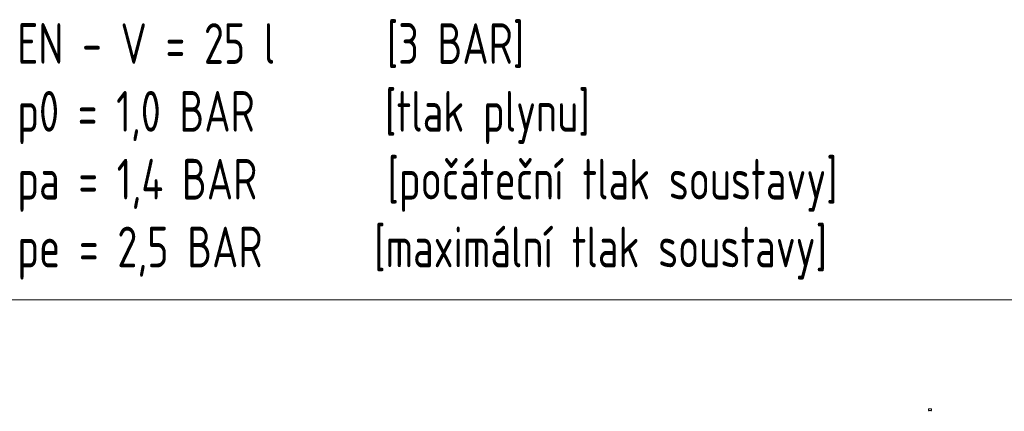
# Model space of a CAD drawing. Header units: millimetres. Extents: x 1279 to 58476, y -6899 to 74987.
# Tile 154 of 157: x 31823 to 34848, y 1230 to 2433. Entities that reach past the tile are written whole.
import ezdxf

# ---------------------------------------------------------------- set-up
doc = ezdxf.new("R2010")
doc.units = ezdxf.units.MM
doc.linetypes.add('phl_thick', pattern=[0])
doc.layers.add('UT_POPIS - OBECNĚ', color=7, linetype='Continuous', lineweight=5)
doc.layers.add('VZT_50 POPIS - OBECNE', color=7, linetype='Continuous', lineweight=5)
doc.styles.add('ISO 2.5', font='isocp.shx', dxfattribs={"width": 0.8, "height": 2.5})

msp = doc.modelspace()

# ---------------------------------------------------------------- linework, layer by layer
at = {"lineweight": 5, "extrusion": (0, 1, 0)}
for p, q in [((34615.3, 1237.5), (34615.3, 1231.7)), ((34615.3, 1237.5), (34624, 1237.5)), ((34624, 1231.7), (34615.3, 1231.7)), ((34616, 1231.7), (34616, 1229.5)), ((34623.3, 1231.7), (34623.3, 1229.5)), ((34624, 1237.5), (34624, 1231.7))]:
    msp.add_line(p, q, dxfattribs=at)
at = {"layer": 'VZT_50 POPIS - OBECNE', "linetype": 'phl_thick'}
msp.add_line((1278.8, 1571.9), (54540.4, 1571.9), dxfattribs=at)

# ---------------------------------------------------------------- texts
at = {"layer": 'UT_POPIS - OBECNĚ', "style": 'ISO 2.5', "width": 0.8}
for s, p in [('EN - V = 25 l      [3 BAR]', (31815.3, 2296.9)), ('p0 = 1,0 BAR       [tlak plynu]', (31815.3, 2088.6)), ('pa = 1,4 BAR       [počáteční tlak soustavy]', (31815.3, 1880.2)), ('pe = 2,5 BAR      [maximální tlak soustavy]', (31815.3, 1671.9))]:
    msp.add_text(s, height=125, dxfattribs=at).set_placement(p)

doc.saveas('drawing.dxf')
